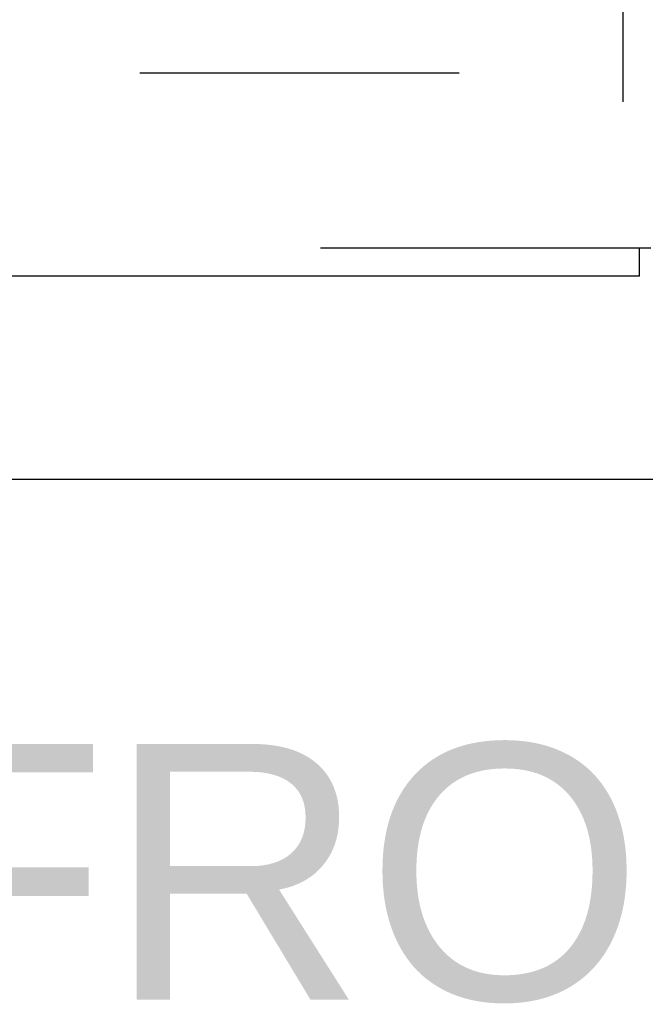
# Model space of a CAD drawing. Header units: inches. Extents: x 0 to 214, y 0 to 139.
# Tile 9 of 147: x 62.32 to 64.63, y 35.64 to 39.28. Entities that reach past the tile are written whole.
import ezdxf

# ---------------------------------------------------------------- set-up
doc = ezdxf.new("R2010")
doc.units = ezdxf.units.IN
doc.header["$LTSCALE"] = 11.786071
doc.header["$MEASUREMENT"] = 0
doc.linetypes.add('HIDDEN', pattern=[0.2, 0.1, -0.1])
doc.layers.get('0').update_dxf_attribs({"linetype": 'CONTINUOUS'})
for name, color, linetype in [('DEFAULT_2', 8, 'HIDDEN'), ('DIMENSIONS', 7, 'CONTINUOUS'), ('SECONDARY_OR_LEFT_DOOR_ASSEMBLY', 7, 'CONTINUOUS')]:
    doc.layers.add(name, color=color, linetype=linetype)
doc.styles.get("Standard").update_dxf_attribs({"font": 'arial.ttf'})

msp = doc.modelspace()

# ---------------------------------------------------------------- linework, layer by layer
at = {"color": 7, "linetype": 'Continuous'}
msp.add_line((35.7682, 37.5771), (96.6642, 37.5771), dxfattribs=at)
at = {"layer": 'DEFAULT_2', "color": 8, "linetype": 'HIDDEN'}
msp.add_line((63.9452, 39.0771), (37.4662, 39.0771), dxfattribs=at)
at = {"layer": 'SECONDARY_OR_LEFT_DOOR_ASSEMBLY', "color": 8, "linetype": 'HIDDEN'}
for p, q in [((64.5497, 96.7231), (64.5497, 38.4311)), ((64.6117, 38.4311), (36.1332, 38.4311))]:
    msp.add_line(p, q, dxfattribs=at)
at = {"layer": 'SECONDARY_OR_LEFT_DOOR_ASSEMBLY', "color": 7, "linetype": 'Continuous'}
for p in [(64.6537, 38.4311), (64.6117, 38.3271)]:
    msp.add_line(p, (64.6117, 38.4311), dxfattribs=at)
at = {"layer": 'SECONDARY_OR_LEFT_DOOR_ASSEMBLY', "color": 3, "linetype": 'Continuous'}
msp.add_line((64.6117, 38.3271), (36.1332, 38.3271), dxfattribs=at)

# ---------------------------------------------------------------- texts
at = {"layer": 'DIMENSIONS', "color": 2, "linetype": 'Continuous', "insert": (65.9843, 36.5987), "char_height": 0.94541, "width": 8.273188, "attachment_point": 2, "line_spacing_factor": 0.9}
msp.add_mtext('FRONT VIEW', dxfattribs=at)

doc.saveas('drawing.dxf')
